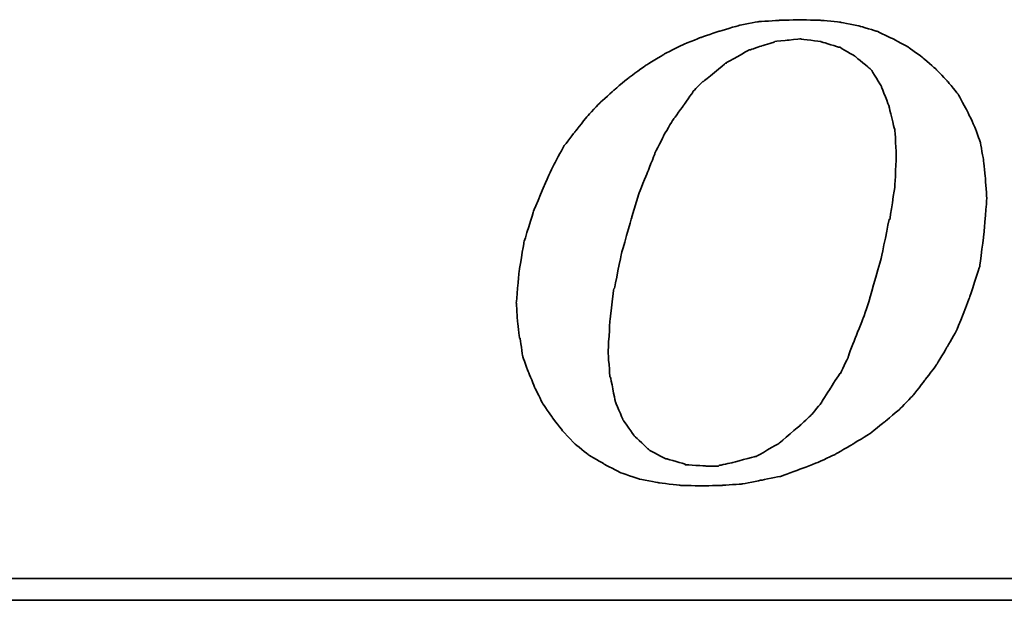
# Model space of a CAD drawing. Header units: millimetres. Extents: x 21 to 280, y -116 to 66.
# Tile 34 of 98: x 213.83 to 218.19, y -93.25 to -90.67. Entities that reach past the tile are written whole.
import ezdxf

# ---------------------------------------------------------------- set-up
doc = ezdxf.new("R2010")
doc.units = ezdxf.units.MM
doc.header["$LTSCALE"] = 0.15
doc.layers.add('DIM', color=4, linetype='CONTINUOUS')
doc.layers.add('layer 1', color=7, linetype='CONTINUOUS')

# ---------------------------------------------------------------- blocks, each defined once
blk = doc.blocks.new('TBI MOTION logo(完整正式版)')
at = {"layer": 'layer 1', "color": 22, "lineweight": 35}
for points, knots in [([(-11.34375, -6.98375), (-11.34375, -6.98375), (-10.91375, -7.43875), (-10.91375, -7.43875), (-10.91375, -7.43875), (-10.91375, -7.43875), (-10.38625, -7.87125), (-10.38625, -7.87125), (-10.38625, -7.87125), (-10.38625, -7.87125), (-9.81125, -8.20375), (-9.81125, -8.20375), (-9.81125, -8.20375), (-9.81125, -8.20375), (-9.21125, -8.51875), (-9.21125, -8.51875), (-9.21125, -8.51875), (-9.21125, -8.51875), (-8.51625, -8.75875), (-8.51625, -8.75875), (-8.51625, -8.75875), (-8.51625, -8.75875), (-7.77125, -8.90375), (-7.77125, -8.90375), (-7.77125, -8.90375), (-7.77125, -8.90375), (-6.97875, -8.99875), (-6.97875, -8.99875), (-6.97875, -8.99875), (-6.97875, -8.99875), (-6.14125, -9.02375), (-6.14125, -9.02375), (-6.14125, -9.02375), (-6.14125, -9.02375), (-5.37125, -8.99875), (-5.37125, -8.99875), (-5.37125, -8.99875), (-5.37125, -8.99875), (-4.65375, -8.94875), (-4.65375, -8.94875), (-4.65375, -8.94875), (-4.65375, -8.94875), (-3.93375, -8.80625), (-3.93375, -8.80625), (-3.93375, -8.80625), (-3.93375, -8.80625), (-3.21375, -8.66375), (-3.21375, -8.66375), (-3.21375, -8.66375), (-3.21375, -8.66375), (-2.49375, -8.39875), (-2.49375, -8.39875), (-2.49375, -8.39875), (-2.49375, -8.39875), (-1.79875, -8.13375), (-1.79875, -8.13375), (-1.79875, -8.13375), (-1.79875, -8.13375), (-1.17375, -7.84375), (-1.17375, -7.84375), (-1.17375, -7.84375), (-1.17375, -7.84375), (-0.52375, -7.46375), (-0.52375, -7.46375), (-0.52375, -7.46375), (-0.52375, -7.46375), (0.10124, -7.07875), (0.10124, -7.07875), (0.10124, -7.07875), (0.10124, -7.07875), (0.67625, -6.62375), (0.67625, -6.62375), (0.67625, -6.62375), (0.67625, -6.62375), (1.24874, -6.14375), (1.24874, -6.14375), (1.24874, -6.14375), (1.24874, -6.14375), (1.72874, -5.64125), (1.72874, -5.64125), (1.72874, -5.64125), (1.72874, -5.64125), (2.18624, -5.06375), (2.18624, -5.06375), (2.18624, -5.06375), (2.18624, -5.06375), (2.61625, -4.48874), (2.61625, -4.48874), (2.61625, -4.48874), (2.61625, -4.48874), (3.00125, -3.83874), (3.00125, -3.83874), (3.00125, -3.83874), (3.00125, -3.83874), (3.36124, -3.21374), (3.36124, -3.21374), (3.36124, -3.21374), (3.36124, -3.21374), (3.84374, -1.99125), (3.84374, -1.99125), (3.84374, -1.99125), (3.84374, -1.99125), (4.22625, -0.81875), (4.22625, -0.81875), (4.22625, -0.81875), (4.22625, -0.81875), (4.39125, 0.45624), (4.39125, 0.45624), (4.39125, 0.45624), (4.39125, 0.45624), (4.48874, 1.70124), (4.48874, 1.70124), (4.48874, 1.70124), (4.48874, 1.70124), (4.43874, 2.44625), (4.43874, 2.44625), (4.43874, 2.44625), (4.43874, 2.44625), (4.36874, 3.14125), (4.36874, 3.14125), (4.36874, 3.14125), (4.36874, 3.14125), (4.25125, 3.81125), (4.25125, 3.81125), (4.25125, 3.81125), (4.25125, 3.81125), (4.03124, 4.41125), (4.03124, 4.41125), (4.03124, 4.41125), (4.03124, 4.41125), (3.74374, 5.01125), (3.74374, 5.01125), (3.74374, 5.01125), (3.74374, 5.01125), (3.43124, 5.58875), (3.43124, 5.58875), (3.43124, 5.58875), (3.43124, 5.58875), (3.02625, 6.09125), (3.02625, 6.09125), (3.02625, 6.09125), (3.02625, 6.09125), (2.59374, 6.54875), (2.59374, 6.54875), (2.59374, 6.54875), (2.59374, 6.54875), (2.09124, 6.98125), (2.09124, 6.98125), (2.09124, 6.98125), (2.09124, 6.98125), (1.56124, 7.36625), (1.56124, 7.36625), (1.56124, 7.36625), (1.56124, 7.36625), (0.98624, 7.67625), (0.98624, 7.67625), (0.98624, 7.67625), (0.98624, 7.67625), (0.38624, 7.96375), (0.38624, 7.96375), (0.38624, 7.96375), (0.38624, 7.96375), (-0.25875, 8.15625), (-0.25875, 8.15625), (-0.25875, 8.15625), (-0.25875, 8.15625), (-0.98125, 8.30125), (-0.98125, 8.30125), (-0.98125, 8.30125), (-0.98125, 8.30125), (-1.70124, 8.37125), (-1.70124, 8.37125), (-1.70124, 8.37125), (-1.70124, 8.37125), (-2.49375, 8.39624), (-2.49375, 8.39624), (-2.49375, 8.39624), (-2.49375, 8.39624), (-3.28625, 8.37125), (-3.28625, 8.37125), (-3.28625, 8.37125), (-3.28625, 8.37125), (-4.05125, 8.32125), (-4.05125, 8.32125), (-4.05125, 8.32125), (-4.05125, 8.32125), (-4.77375, 8.18125), (-4.77375, 8.18125), (-4.77375, 8.18125), (-4.77375, 8.18125), (-5.51625, 7.96375), (-5.51625, 7.96375), (-5.51625, 7.96375), (-5.51625, 7.96375), (-6.21125, 7.72625), (-6.21125, 7.72625), (-6.21125, 7.72625), (-6.21125, 7.72625), (-6.92875, 7.43625), (-6.92875, 7.43625), (-6.92875, 7.43625), (-6.92875, 7.43625), (-7.57875, 7.10125), (-7.57875, 7.10125), (-7.57875, 7.10125), (-7.57875, 7.10125), (-8.24875, 6.69125), (-8.24875, 6.69125), (-8.24875, 6.69125), (-8.24875, 6.69125), (-8.84875, 6.26125), (-8.84875, 6.26125), (-8.84875, 6.26125), (-8.84875, 6.26125), (-9.42625, 5.78125), (-9.42625, 5.78125), (-9.42625, 5.78125), (-9.42625, 5.78125), (-9.95375, 5.30125), (-9.95375, 5.30125), (-9.95375, 5.30125), (-9.95375, 5.30125), (-10.43375, 4.79624), (-10.43375, 4.79624), (-10.43375, 4.79624), (-10.43375, 4.79624), (-10.88875, 4.22125), (-10.88875, 4.22125), (-10.88875, 4.22125), (-10.88875, 4.22125), (-11.29875, 3.69375), (-11.29875, 3.69375), (-11.29875, 3.69375), (-11.29875, 3.69375), (-11.63375, 3.09125), (-11.63375, 3.09125), (-11.63375, 3.09125), (-11.63375, 3.09125), (-11.91875, 2.49625), (-11.91875, 2.49625), (-11.91875, 2.49625), (-11.91875, 2.49625), (-12.44875, 1.24625), (-12.44875, 1.24625), (-12.44875, 1.24625), (-12.44875, 1.24625), (-12.80875, 0.06874), (-12.80875, 0.06874), (-12.80875, 0.06874), (-12.80875, 0.06874), (-12.99875, -1.07875), (-12.99875, -1.07875), (-12.99875, -1.07875), (-12.99875, -1.07875), (-13.09375, -2.18375), (-13.09375, -2.18375), (-13.09375, -2.18375), (-13.09375, -2.18375), (-13.04875, -2.85375), (-13.04875, -2.85375), (-13.04875, -2.85375), (-13.04875, -2.85375), (-12.97375, -3.50375), (-12.97375, -3.50375), (-12.97375, -3.50375), (-12.97375, -3.50375), (-12.95375, -3.50375), (-12.95375, -3.50375), (-12.95375, -3.50375), (-12.95375, -3.50375), (-12.85375, -4.17375), (-12.85375, -4.17375), (-12.85375, -4.17375), (-12.85375, -4.17375), (-12.63875, -4.77624), (-12.63875, -4.77624), (-12.63875, -4.77624), (-12.63875, -4.77624), (-12.39875, -5.35125), (-12.39875, -5.35125), (-12.39875, -5.35125), (-12.39875, -5.35125), (-12.11375, -5.92875), (-12.11375, -5.92875), (-12.11375, -5.92875), (-12.11375, -5.92875), (-11.75375, -6.45375), (-11.75375, -6.45375), (-11.75375, -6.45375), (-11.75375, -6.45375), (-11.34375, -6.98375), (-11.34375, -6.98375)], [0, 0, 0, 0, 0.01369863, 0.01369863, 0.01369863, 0.01369864, 0.02739726, 0.02739726, 0.02739726, 0.02739727, 0.04109589, 0.04109589, 0.04109589, 0.0410959, 0.05479452, 0.05479452, 0.05479452, 0.05479453, 0.06849315, 0.06849315, 0.06849315, 0.06849316, 0.08219178, 0.08219178, 0.08219178, 0.08219179, 0.09589041, 0.09589041, 0.09589041, 0.09589042, 0.10958904, 0.10958904, 0.10958904, 0.10958905, 0.12328767, 0.12328767, 0.12328767, 0.12328768, 0.1369863, 0.1369863, 0.1369863, 0.13698631, 0.15068493, 0.15068493, 0.15068493, 0.15068494, 0.16438356, 0.16438356, 0.16438356, 0.16438357, 0.17808219, 0.17808219, 0.17808219, 0.1780822, 0.19178082, 0.19178082, 0.19178082, 0.19178083, 0.20547945, 0.20547945, 0.20547945, 0.20547946, 0.21917808, 0.21917808, 0.21917808, 0.21917809, 0.23287671, 0.23287671, 0.23287671, 0.23287672, 0.24657534, 0.24657534, 0.24657534, 0.24657535, 0.26027397, 0.26027397, 0.26027397, 0.26027398, 0.2739726, 0.2739726, 0.2739726, 0.27397261, 0.28767123, 0.28767123, 0.28767123, 0.28767124, 0.30136986, 0.30136986, 0.30136986, 0.30136987, 0.31506849, 0.31506849, 0.31506849, 0.3150685, 0.32876712, 0.32876712, 0.32876712, 0.32876713, 0.34246575, 0.34246575, 0.34246575, 0.34246576, 0.35616438, 0.35616438, 0.35616438, 0.35616439, 0.36986301, 0.36986301, 0.36986301, 0.36986302, 0.38356164, 0.38356164, 0.38356164, 0.38356165, 0.39726027, 0.39726027, 0.39726027, 0.39726028, 0.4109589, 0.4109589, 0.4109589, 0.41095891, 0.42465753, 0.42465753, 0.42465753, 0.42465754, 0.43835616, 0.43835616, 0.43835616, 0.43835617, 0.45205479, 0.45205479, 0.45205479, 0.4520548, 0.46575342, 0.46575342, 0.46575342, 0.46575343, 0.47945205, 0.47945205, 0.47945205, 0.47945206, 0.49315068, 0.49315068, 0.49315068, 0.49315069, 0.50684932, 0.50684932, 0.50684932, 0.50684933, 0.52054795, 0.52054795, 0.52054795, 0.52054796, 0.53424658, 0.53424658, 0.53424658, 0.53424659, 0.54794521, 0.54794521, 0.54794521, 0.54794522, 0.56164384, 0.56164384, 0.56164384, 0.56164385, 0.57534247, 0.57534247, 0.57534247, 0.57534248, 0.5890411, 0.5890411, 0.5890411, 0.58904111, 0.60273973, 0.60273973, 0.60273973, 0.60273974, 0.61643836, 0.61643836, 0.61643836, 0.61643837, 0.63013699, 0.63013699, 0.63013699, 0.630137, 0.64383562, 0.64383562, 0.64383562, 0.64383563, 0.65753425, 0.65753425, 0.65753425, 0.65753426, 0.67123288, 0.67123288, 0.67123288, 0.67123289, 0.68493151, 0.68493151, 0.68493151, 0.68493152, 0.69863014, 0.69863014, 0.69863014, 0.69863015, 0.71232877, 0.71232877, 0.71232877, 0.71232878, 0.7260274, 0.7260274, 0.7260274, 0.72602741, 0.73972603, 0.73972603, 0.73972603, 0.73972604, 0.75342466, 0.75342466, 0.75342466, 0.75342467, 0.76712329, 0.76712329, 0.76712329, 0.7671233, 0.78082192, 0.78082192, 0.78082192, 0.78082193, 0.79452055, 0.79452055, 0.79452055, 0.79452056, 0.80821918, 0.80821918, 0.80821918, 0.80821919, 0.82191781, 0.82191781, 0.82191781, 0.82191782, 0.83561644, 0.83561644, 0.83561644, 0.83561645, 0.84931507, 0.84931507, 0.84931507, 0.84931508, 0.8630137, 0.8630137, 0.8630137, 0.86301371, 0.87671233, 0.87671233, 0.87671233, 0.87671234, 0.89041096, 0.89041096, 0.89041096, 0.89041097, 0.90410959, 0.90410959, 0.90410959, 0.9041096, 0.91780822, 0.91780822, 0.91780822, 0.91780823, 0.93150685, 0.93150685, 0.93150685, 0.93150686, 0.94520548, 0.94520548, 0.94520548, 0.94520549, 0.95890411, 0.95890411, 0.95890411, 0.95890412, 0.97260274, 0.97260274, 0.97260274, 0.97260275, 0.98630137, 0.98630137, 0.98630137, 0.98630138, 1, 1, 1, 1]), ([(-8.77875, 1.03124), (-8.77875, 1.03124), (-8.51625, 1.89625), (-8.51625, 1.89625), (-8.51625, 1.89625), (-8.51625, 1.89625), (-8.20375, 2.66375), (-8.20375, 2.66375), (-8.20375, 2.66375), (-8.20375, 2.66375), (-7.91625, 3.38125), (-7.91625, 3.38125), (-7.91625, 3.38125), (-7.91625, 3.38125), (-7.91625, 3.40624), (-7.91625, 3.40624), (-7.91625, 3.40624), (-7.91625, 3.40624), (-7.57875, 4.07624), (-7.57875, 4.07624), (-7.57875, 4.07624), (-7.57875, 4.07624), (-7.24375, 4.65125), (-7.24375, 4.65125), (-7.24375, 4.65125), (-7.24375, 4.65125), (-7.21875, 4.65125), (-7.21875, 4.65125), (-7.21875, 4.65125), (-7.21875, 4.65125), (-7.21875, 4.67624), (-7.21875, 4.67624), (-7.21875, 4.67624), (-7.21875, 4.67624), (-6.83625, 5.20375), (-6.83625, 5.20375), (-6.83625, 5.20375), (-6.83625, 5.20375), (-6.49875, 5.68625), (-6.49875, 5.68625), (-6.49875, 5.68625), (-6.49875, 5.68625), (-6.49875, 5.70625), (-6.49875, 5.70625), (-6.49875, 5.70625), (-6.49875, 5.70625), (-6.11625, 6.09125), (-6.11625, 6.09125), (-6.11625, 6.09125), (-6.11625, 6.09125), (-6.09125, 6.09125), (-6.09125, 6.09125), (-6.09125, 6.09125), (-6.09125, 6.09125), (-5.27375, 6.76625), (-5.27375, 6.76625), (-5.27375, 6.76625), (-5.27375, 6.76625), (-5.24875, 6.76625), (-5.24875, 6.76625), (-5.24875, 6.76625), (-5.24875, 6.76625), (-5.24875, 6.78625), (-5.24875, 6.78625), (-5.24875, 6.78625), (-5.24875, 6.78625), (-4.38875, 7.26624), (-4.38875, 7.26624), (-4.38875, 7.26624), (-4.38875, 7.26624), (-4.36125, 7.26624), (-4.36125, 7.26624), (-4.36125, 7.26624), (-4.36125, 7.26624), (-3.93375, 7.41125), (-3.93375, 7.41125), (-3.93375, 7.41125), (-3.93375, 7.41125), (-3.47375, 7.55625), (-3.47375, 7.55625), (-3.47375, 7.55625), (-3.47375, 7.55625), (-3.45375, 7.55625), (-3.45375, 7.55625), (-3.45375, 7.55625), (-3.45375, 7.55625), (-3.42875, 7.58124), (-3.42875, 7.58124), (-3.42875, 7.58124), (-3.42875, 7.58124), (-2.97375, 7.62625), (-2.97375, 7.62625), (-2.97375, 7.62625), (-2.97375, 7.62625), (-2.49375, 7.67625), (-2.49375, 7.67625), (-2.49375, 7.67625), (-2.49375, 7.67625), (-2.46875, 7.67625), (-2.46875, 7.67625), (-2.46875, 7.67625), (-2.46875, 7.67625), (-1.70124, 7.58124), (-1.70124, 7.58124), (-1.70124, 7.58124), (-1.70124, 7.58124), (-1.67875, 7.55625), (-1.67875, 7.55625), (-1.67875, 7.55625), (-1.67875, 7.55625), (-1.65375, 7.55625), (-1.65375, 7.55625), (-1.65375, 7.55625), (-1.65375, 7.55625), (-1.03125, 7.36625), (-1.03125, 7.36625), (-1.03125, 7.36625), (-1.03125, 7.36625), (-1.00625, 7.36625), (-1.00625, 7.36625), (-1.00625, 7.36625), (-1.00625, 7.36625), (-0.43124, 7.02624), (-0.43124, 7.02624), (-0.43124, 7.02624), (-0.43124, 7.02624), (-0.40625, 7.00624), (-0.40625, 7.00624), (-0.40625, 7.00624), (-0.40625, 7.00624), (0.12124, 6.57124), (0.12124, 6.57124), (0.12124, 6.57124), (0.12124, 6.57124), (0.14624, 6.54875), (0.14624, 6.54875), (0.14624, 6.54875), (0.14624, 6.54875), (0.17124, 6.52375), (0.17124, 6.52375), (0.17124, 6.52375), (0.17124, 6.52375), (0.55625, 5.89875), (0.55625, 5.89875), (0.55625, 5.89875), (0.55625, 5.89875), (0.55625, 5.87625), (0.55625, 5.87625), (0.55625, 5.87625), (0.55625, 5.87625), (0.84124, 5.15625), (0.84124, 5.15625), (0.84124, 5.15625), (0.84124, 5.15625), (0.84124, 5.13125), (0.84124, 5.13125), (0.84124, 5.13125), (0.84124, 5.13125), (1.03624, 4.31875), (1.03624, 4.31875), (1.03624, 4.31875), (1.03624, 4.31875), (1.05624, 4.31875), (1.05624, 4.31875), (1.05624, 4.31875), (1.05624, 4.31875), (1.05624, 4.29125), (1.05624, 4.29125), (1.05624, 4.29125), (1.05624, 4.29125), (1.10625, 3.33125), (1.10625, 3.33125), (1.10625, 3.33125), (1.10625, 3.33125), (1.10625, 3.30875), (1.10625, 3.30875), (1.10625, 3.30875), (1.10625, 3.30875), (1.05624, 2.20624), (1.05624, 2.20624), (1.05624, 2.20624), (1.05624, 2.20624), (1.05624, 2.18124), (1.05624, 2.18124), (1.05624, 2.18124), (1.05624, 2.18124), (0.86624, 0.93624), (0.86624, 0.93624), (0.86624, 0.93624), (0.86624, 0.93624), (0.84124, 0.93624), (0.84124, 0.93624), (0.84124, 0.93624), (0.84124, 0.93624), (0.55625, -0.45874), (0.55625, -0.45874), (0.55625, -0.45874), (0.55625, -0.45874), (0.12124, -1.99125), (0.12124, -1.99125), (0.12124, -1.99125), (0.12124, -1.99125), (0.12124, -2.01874), (0.12124, -2.01874), (0.12124, -2.01874), (0.12124, -2.01874), (-0.13874, -2.78375), (-0.13874, -2.78375), (-0.13874, -2.78375), (-0.13874, -2.78375), (-0.43124, -3.50375), (-0.43124, -3.50375), (-0.43124, -3.50375), (-0.43124, -3.50375), (-0.69375, -4.19875), (-0.69375, -4.19875), (-0.69375, -4.19875), (-0.69375, -4.19875), (-0.69375, -4.22375), (-0.69375, -4.22375), (-0.69375, -4.22375), (-0.69375, -4.22375), (-0.98125, -4.82374), (-0.98125, -4.82374), (-0.98125, -4.82374), (-0.98125, -4.82374), (-1.00625, -4.82374), (-1.00625, -4.82374), (-1.00625, -4.82374), (-1.00625, -4.82374), (-1.33875, -5.35125), (-1.33875, -5.35125), (-1.33875, -5.35125), (-1.33875, -5.35125), (-1.67875, -5.87875), (-1.67875, -5.87875), (-1.67875, -5.87875), (-1.67875, -5.87875), (-1.67875, -5.90375), (-1.67875, -5.90375), (-1.67875, -5.90375), (-1.67875, -5.90375), (-2.05875, -6.35875), (-2.05875, -6.35875), (-2.05875, -6.35875), (-2.05875, -6.35875), (-2.08375, -6.38375), (-2.08375, -6.38375), (-2.08375, -6.38375), (-2.08375, -6.38375), (-2.46875, -6.74375), (-2.46875, -6.74375), (-2.46875, -6.74375), (-2.46875, -6.74375), (-3.25875, -7.41625), (-3.25875, -7.41625), (-3.25875, -7.41625), (-3.25875, -7.41625), (-3.28625, -7.43875), (-3.28625, -7.43875), (-3.28625, -7.43875), (-3.28625, -7.43875), (-4.12375, -7.91875), (-4.12375, -7.91875), (-4.12375, -7.91875), (-4.12375, -7.91875), (-4.14875, -7.91875), (-4.14875, -7.91875), (-4.14875, -7.91875), (-4.14875, -7.91875), (-4.17125, -7.91875), (-4.17125, -7.91875), (-4.17125, -7.91875), (-4.17125, -7.91875), (-5.03375, -8.15875), (-5.03375, -8.15875), (-5.03375, -8.15875), (-5.03375, -8.15875), (-5.51625, -8.25625), (-5.51625, -8.25625), (-5.51625, -8.25625), (-5.51625, -8.25625), (-5.54125, -8.27875), (-5.54125, -8.27875), (-5.54125, -8.27875), (-5.54125, -8.27875), (-5.56375, -8.27875), (-5.56375, -8.27875), (-5.56375, -8.27875), (-5.56375, -8.27875), (-5.99625, -8.27875), (-5.99625, -8.27875), (-5.99625, -8.27875), (-5.99625, -8.27875), (-6.76375, -8.23125), (-6.76375, -8.23125), (-6.76375, -8.23125), (-6.76375, -8.23125), (-6.78875, -8.23125), (-6.78875, -8.23125), (-6.78875, -8.23125), (-6.78875, -8.23125), (-6.78875, -8.20375), (-6.78875, -8.20375), (-6.78875, -8.20375), (-6.78875, -8.20375), (-7.45875, -8.01375), (-7.45875, -8.01375), (-7.45875, -8.01375), (-7.45875, -8.01375), (-7.48375, -8.01375), (-7.48375, -8.01375), (-7.48375, -8.01375), (-7.48375, -8.01375), (-7.50875, -8.01375), (-7.50875, -8.01375), (-7.50875, -8.01375), (-7.50875, -8.01375), (-8.13125, -7.67875), (-8.13125, -7.67875), (-8.13125, -7.67875), (-8.13125, -7.67875), (-8.15625, -7.65375), (-8.15625, -7.65375), (-8.15625, -7.65375), (-8.15625, -7.65375), (-8.65875, -7.17375), (-8.65875, -7.17375), (-8.65875, -7.17375), (-8.65875, -7.17375), (-8.68375, -7.14875), (-8.68375, -7.14875), (-8.68375, -7.14875), (-8.68375, -7.14875), (-9.08875, -6.57375), (-9.08875, -6.57375), (-9.08875, -6.57375), (-9.08875, -6.57375), (-9.11375, -6.54875), (-9.11375, -6.54875), (-9.11375, -6.54875), (-9.11375, -6.54875), (-9.11375, -6.52875), (-9.11375, -6.52875), (-9.11375, -6.52875), (-9.11375, -6.52875), (-9.40375, -5.85375), (-9.40375, -5.85375), (-9.40375, -5.85375), (-9.40375, -5.85375), (-9.40375, -5.82875), (-9.40375, -5.82875), (-9.40375, -5.82875), (-9.40375, -5.82875), (-9.56875, -4.96875), (-9.56875, -4.96875), (-9.56875, -4.96875), (-9.56875, -4.96875), (-9.59375, -4.94375), (-9.59375, -4.94375), (-9.59375, -4.94375), (-9.59375, -4.94375), (-9.66375, -4.03375), (-9.66375, -4.03375), (-9.66375, -4.03375), (-9.66375, -4.03375), (-9.66375, -4.00875), (-9.66375, -4.00875), (-9.66375, -4.00875), (-9.66375, -4.00875), (-9.59375, -2.85375), (-9.59375, -2.85375), (-9.59375, -2.85375), (-9.59375, -2.85375), (-9.45125, -1.65875), (-9.45125, -1.65875), (-9.45125, -1.65875), (-9.45125, -1.65875), (-9.42625, -1.63375), (-9.42625, -1.63375), (-9.42625, -1.63375), (-9.42625, -1.63375), (-9.16125, -0.33875), (-9.16125, -0.33875), (-9.16125, -0.33875), (-9.16125, -0.33875), (-8.77875, 1.00624), (-8.77875, 1.00624), (-8.77875, 1.00624), (-8.77875, 1.00624), (-8.77875, 1.03124), (-8.77875, 1.03124)], [0, 0, 0, 0, 0.01020408, 0.01020408, 0.01020408, 0.01020409, 0.02040816, 0.02040816, 0.02040816, 0.02040817, 0.03061224, 0.03061224, 0.03061224, 0.03061225, 0.04081633, 0.04081633, 0.04081633, 0.04081634, 0.05102041, 0.05102041, 0.05102041, 0.05102042, 0.06122449, 0.06122449, 0.06122449, 0.0612245, 0.07142857, 0.07142857, 0.07142857, 0.07142858, 0.08163265, 0.08163265, 0.08163265, 0.08163266, 0.09183673, 0.09183673, 0.09183673, 0.09183674, 0.10204082, 0.10204082, 0.10204082, 0.10204083, 0.1122449, 0.1122449, 0.1122449, 0.11224491, 0.12244898, 0.12244898, 0.12244898, 0.12244899, 0.13265306, 0.13265306, 0.13265306, 0.13265307, 0.14285714, 0.14285714, 0.14285714, 0.14285715, 0.15306122, 0.15306122, 0.15306122, 0.15306123, 0.16326531, 0.16326531, 0.16326531, 0.16326532, 0.17346939, 0.17346939, 0.17346939, 0.1734694, 0.18367347, 0.18367347, 0.18367347, 0.18367348, 0.19387755, 0.19387755, 0.19387755, 0.19387756, 0.20408163, 0.20408163, 0.20408163, 0.20408164, 0.21428571, 0.21428571, 0.21428571, 0.21428572, 0.2244898, 0.2244898, 0.2244898, 0.22448981, 0.23469388, 0.23469388, 0.23469388, 0.23469389, 0.24489796, 0.24489796, 0.24489796, 0.24489797, 0.25510204, 0.25510204, 0.25510204, 0.25510205, 0.26530612, 0.26530612, 0.26530612, 0.26530613, 0.2755102, 0.2755102, 0.2755102, 0.27551021, 0.28571429, 0.28571429, 0.28571429, 0.2857143, 0.29591837, 0.29591837, 0.29591837, 0.29591838, 0.30612245, 0.30612245, 0.30612245, 0.30612246, 0.31632653, 0.31632653, 0.31632653, 0.31632654, 0.32653061, 0.32653061, 0.32653061, 0.32653062, 0.33673469, 0.33673469, 0.33673469, 0.3367347, 0.34693878, 0.34693878, 0.34693878, 0.34693879, 0.35714286, 0.35714286, 0.35714286, 0.35714287, 0.36734694, 0.36734694, 0.36734694, 0.36734695, 0.37755102, 0.37755102, 0.37755102, 0.37755103, 0.3877551, 0.3877551, 0.3877551, 0.38775511, 0.39795918, 0.39795918, 0.39795918, 0.39795919, 0.40816327, 0.40816327, 0.40816327, 0.40816328, 0.41836735, 0.41836735, 0.41836735, 0.41836736, 0.42857143, 0.42857143, 0.42857143, 0.42857144, 0.43877551, 0.43877551, 0.43877551, 0.43877552, 0.44897959, 0.44897959, 0.44897959, 0.4489796, 0.45918367, 0.45918367, 0.45918367, 0.45918368, 0.46938776, 0.46938776, 0.46938776, 0.46938777, 0.47959184, 0.47959184, 0.47959184, 0.47959185, 0.48979592, 0.48979592, 0.48979592, 0.48979593, 0.5, 0.5, 0.5, 0.50000001, 0.51020408, 0.51020408, 0.51020408, 0.51020409, 0.52040816, 0.52040816, 0.52040816, 0.52040817, 0.53061224, 0.53061224, 0.53061224, 0.53061225, 0.54081633, 0.54081633, 0.54081633, 0.54081634, 0.55102041, 0.55102041, 0.55102041, 0.55102042, 0.56122449, 0.56122449, 0.56122449, 0.5612245, 0.57142857, 0.57142857, 0.57142857, 0.57142858, 0.58163265, 0.58163265, 0.58163265, 0.58163266, 0.59183673, 0.59183673, 0.59183673, 0.59183674, 0.60204082, 0.60204082, 0.60204082, 0.60204083, 0.6122449, 0.6122449, 0.6122449, 0.61224491, 0.62244898, 0.62244898, 0.62244898, 0.62244899, 0.63265306, 0.63265306, 0.63265306, 0.63265307, 0.64285714, 0.64285714, 0.64285714, 0.64285715, 0.65306122, 0.65306122, 0.65306122, 0.65306123, 0.66326531, 0.66326531, 0.66326531, 0.66326532, 0.67346939, 0.67346939, 0.67346939, 0.6734694, 0.68367347, 0.68367347, 0.68367347, 0.68367348, 0.69387755, 0.69387755, 0.69387755, 0.69387756, 0.70408163, 0.70408163, 0.70408163, 0.70408164, 0.71428571, 0.71428571, 0.71428571, 0.71428572, 0.7244898, 0.7244898, 0.7244898, 0.72448981, 0.73469388, 0.73469388, 0.73469388, 0.73469389, 0.74489796, 0.74489796, 0.74489796, 0.74489797, 0.75510204, 0.75510204, 0.75510204, 0.75510205, 0.76530612, 0.76530612, 0.76530612, 0.76530613, 0.7755102, 0.7755102, 0.7755102, 0.77551021, 0.78571429, 0.78571429, 0.78571429, 0.7857143, 0.79591837, 0.79591837, 0.79591837, 0.79591838, 0.80612245, 0.80612245, 0.80612245, 0.80612246, 0.81632653, 0.81632653, 0.81632653, 0.81632654, 0.82653061, 0.82653061, 0.82653061, 0.82653062, 0.83673469, 0.83673469, 0.83673469, 0.8367347, 0.84693878, 0.84693878, 0.84693878, 0.84693879, 0.85714286, 0.85714286, 0.85714286, 0.85714287, 0.86734694, 0.86734694, 0.86734694, 0.86734695, 0.87755102, 0.87755102, 0.87755102, 0.87755103, 0.8877551, 0.8877551, 0.8877551, 0.88775511, 0.89795918, 0.89795918, 0.89795918, 0.89795919, 0.90816327, 0.90816327, 0.90816327, 0.90816328, 0.91836735, 0.91836735, 0.91836735, 0.91836736, 0.92857143, 0.92857143, 0.92857143, 0.92857144, 0.93877551, 0.93877551, 0.93877551, 0.93877552, 0.94897959, 0.94897959, 0.94897959, 0.9489796, 0.95918367, 0.95918367, 0.95918367, 0.95918368, 0.96938776, 0.96938776, 0.96938776, 0.96938777, 0.97959184, 0.97959184, 0.97959184, 0.97959185, 0.98979592, 0.98979592, 0.98979592, 0.98979593, 1, 1, 1, 1]), ([(75.90875, -9.47875), (75.90875, -9.47875), (75.90875, -12.28625), (75.90875, -12.28625), (75.90875, -12.28625), (75.90875, -12.28625), (75.90875, -12.47875), (75.90875, -12.47875), (75.90875, -12.47875), (75.90875, -12.47875), (75.71625, -12.47875), (75.71625, -12.47875), (75.71625, -12.47875), (75.71625, -12.47875), (-88.32875, -12.47875), (-88.32875, -12.47875), (-88.32875, -12.47875), (-88.32875, -12.47875), (-88.32875, -13.29375), (-88.32875, -13.29375), (-88.32875, -13.29375), (-88.32875, -13.29375), (82.89125, -13.29375), (82.89125, -13.29375), (82.89125, -13.29375), (82.89125, -13.29375), (75.90875, -9.47875), (75.90875, -9.47875)], [0, 0, 0, 0, 0.14285714, 0.14285714, 0.14285714, 0.14285715, 0.28571429, 0.28571429, 0.28571429, 0.2857143, 0.42857143, 0.42857143, 0.42857143, 0.42857144, 0.57142857, 0.57142857, 0.57142857, 0.57142858, 0.71428571, 0.71428571, 0.71428571, 0.71428572, 0.85714286, 0.85714286, 0.85714286, 0.85714287, 1, 1, 1, 1])]:
    blk.add_open_spline(points, degree=3, knots=knots, dxfattribs=at)

msp = doc.modelspace()

# ---------------------------------------------------------------- block references
at = {"layer": 'DIM', "color": 0, "xscale": 0.1185822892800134, "yscale": 0.1185822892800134, "zscale": 0.1185822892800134}
msp.add_blockref('TBI MOTION logo(完整正式版)', (217.5796, -91.6702), dxfattribs=at)

doc.saveas('drawing.dxf')
